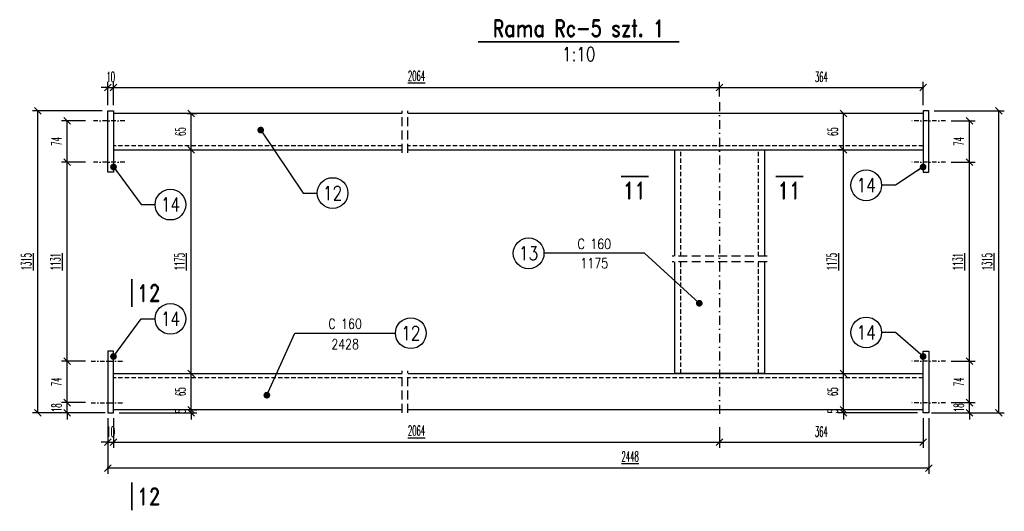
# Model space of a CAD drawing. Header units: millimetres. Extents: x -228255 to 14536, y -140109 to 119945.
# Tile 119 of 123: x -100895 to -99134, y 43080 to 43959. Entities that reach past the tile are written whole.
import ezdxf
from ezdxf.enums import TextEntityAlignment as Align

# ---------------------------------------------------------------- set-up
doc = ezdxf.new("R2010")
doc.units = ezdxf.units.MM
doc.header["$LTSCALE"] = 2.5
for name, pattern in [('DASHDOT', [25.4, 12.7, -6.35, 0, -6.35]), ('DASHDOT2', [12.7, 6.35, -3.175, 0, -3.175]), ('DASHED', [19.05, 12.7, -6.35]), ('DASHED2', [9.525, 6.35, -3.175])]:
    doc.linetypes.add(name, pattern=pattern)
for name, color, linetype in [('Gruba', 6, 'Continuous'), ('Opisy_stal', 7, 'Continuous'), ('Osie', 134, 'DASHDOT'), ('Osie_stal', 221, 'DASHDOT2'), ('Przerywana', 5, 'DASHED'), ('stal', 4, 'Continuous'), ('Stal_nw', 181, 'DASHED2'), ('Wymiary', 86, 'Continuous')]:
    doc.layers.add(name, color=color, linetype=linetype)
doc.styles.get("Standard").update_dxf_attribs({"font": 'romans.shx', "width": 0.65})
doc.styles.add('style1', font='romand.shx', dxfattribs={"width": 0.8})
doc.styles.add('style3', font='romans.shx', dxfattribs={"width": 0.5})
doc.dimstyles.new('Skala_10', dxfattribs={"dimtxt": 18, "dimasz": 12, "dimexe": 10, "dimexo": 10, "dimgap": 10, "dimtad": 1, "dimdec": 0, "dimdsep": 46, "dimtxsty": 'style3', "dimblk": 'OBLIQUE', "dimcen": 0, "dimdle": 1, "dimclrd": 256, "dimclre": 256, "dimclrt": 31, "dimadec": 1, "dimazin": 0, "dimtfac": 1, "dimtdec": 0, "dimtix": 1, "dimtmove": 2, "dimatfit": 0, "dimldrblk": 'DOT', "dimfxl": 1, "dimtolj": 1, "dimtzin": 0, "dimlwd": -1, "dimlwe": -1, "dimarcsym": 0})
doc.dimstyles.new('Skala_10$7', dxfattribs={"dimscale": 0, "dimtxt": 18, "dimasz": 12, "dimexe": 10, "dimexo": 15, "dimgap": 5, "dimtad": 1, "dimdec": 0, "dimrnd": 0.5, "dimzin": 9, "dimdsep": 46, "dimtxsty": 'Standard', "dimblk1": 'OBLIQUE', "dimblk2": 'OBLIQUE', "dimsah": 1, "dimcen": 10, "dimdle": 10, "dimclrt": 31, "dimadec": 0, "dimazin": 0, "dimtfac": 1, "dimtdec": 0, "dimtmove": 2, "dimatfit": 3, "dimldrblk": 'DOT', "dimfxl": 1, "dimtolj": 1, "dimtzin": 9, "dimarcsym": 0})

# ---------------------------------------------------------------- blocks, each defined once
blk = doc.blocks.new('_Oblique')
at = {"color": 0, "linetype": 'ByBlock', "lineweight": -2}
blk.add_line((-0.5, -0.5), (0.5, 0.5), dxfattribs=at)
blk = doc.blocks.new('*D434')
at = {"layer": 'Defpoints', "color": 0, "ltscale": 0.5, "transparency": 16777216}
for p in [(-100737.6, 43256.4), (-100727.6, 43256.4), (-100727.6, 43203.6)]:
    blk.add_point(p, dxfattribs=at)
at = {"layer": 'Wymiary', "ltscale": 0.5, "transparency": 16777216}
for p, q in [((-100737.6, 43246.4), (-100737.6, 43193.6)), ((-100727.6, 43246.4), (-100727.6, 43193.6)), ((-100737.6, 43203.6), (-100749.6, 43203.6)), ((-100737.6, 43203.6), (-100727.6, 43203.6)), ((-100727.6, 43203.6), (-100715.6, 43203.6))]:
    blk.add_line(p, q, dxfattribs=at)
at = {"layer": 'Wymiary', "ltscale": 0.5, "transparency": 16777216, "xscale": 12, "yscale": 12, "zscale": 12}
blk.add_blockref('_Oblique', (-100737.6, 43203.6), dxfattribs=at)
at = {"layer": 'Wymiary', "ltscale": 0.5, "transparency": 16777216, "xscale": 12, "yscale": 12, "zscale": 12, "rotation": 180}
blk.add_blockref('_Oblique', (-100727.6, 43203.6), dxfattribs=at)
at = {"layer": 'Wymiary', "color": 31, "ltscale": 0.5, "transparency": 16777216, "insert": (-100732.6, 43222.6), "char_height": 18, "attachment_point": 5, "style": 'style3'}
blk.add_mtext('\\A1;10', dxfattribs=at)
blk = doc.blocks.new('_Dot')
at = {"color": 0, "linetype": 'ByBlock', "lineweight": -2}
blk.add_line((-0.5, 0), (-1, 0), dxfattribs=at)
at = {"color": 0, "linetype": 'ByBlock', "const_width": 0.5}
blk.add_lwpolyline([(-0.25, 0, 1), (0.25, 0, 1)], format="xyb", close=True, dxfattribs=at)
blk = doc.blocks.new('*D435')
at = {"layer": 'Defpoints', "color": 0, "ltscale": 0.5, "transparency": 16777216}
for p in [(-100727.6, 43256.4), (-99643.6, 43240.4), (-99643.6, 43203.6)]:
    blk.add_point(p, dxfattribs=at)
at = {"layer": 'Wymiary', "ltscale": 0.5, "transparency": 16777216}
for p, q in [((-100727.6, 43246.4), (-100727.6, 43193.6)), ((-99643.6, 43230.4), (-99643.6, 43193.6)), ((-100728.6, 43203.6), (-99642.6, 43203.6))]:
    blk.add_line(p, q, dxfattribs=at)
at = {"layer": 'Wymiary', "ltscale": 0.5, "transparency": 16777216, "xscale": 12, "yscale": 12, "zscale": 12, "rotation": 180}
blk.add_blockref('_Oblique', (-100727.6, 43203.6), dxfattribs=at)
at = {"layer": 'Wymiary', "ltscale": 0.5, "transparency": 16777216, "xscale": 12, "yscale": 12, "zscale": 12}
blk.add_blockref('_Oblique', (-99643.6, 43203.6), dxfattribs=at)
at = {"layer": 'Wymiary', "color": 31, "ltscale": 0.5, "transparency": 16777216, "insert": (-100185.6, 43224.4), "char_height": 18, "attachment_point": 5, "style": 'style3'}
blk.add_mtext('\\A1;\\L2064', dxfattribs=at)
blk = doc.blocks.new('*D436')
at = {"layer": 'Defpoints', "color": 0, "ltscale": 0.5, "transparency": 16777216}
for p in [(-99279.6, 43256.4), (-99643.6, 43240.4), (-99279.6, 43203.6)]:
    blk.add_point(p, dxfattribs=at)
at = {"layer": 'Wymiary', "ltscale": 0.5, "transparency": 16777216}
for p, q in [((-99279.6, 43246.4), (-99279.6, 43193.6)), ((-99643.6, 43230.4), (-99643.6, 43193.6)), ((-99644.6, 43203.6), (-99278.6, 43203.6))]:
    blk.add_line(p, q, dxfattribs=at)
at = {"layer": 'Wymiary', "ltscale": 0.5, "transparency": 16777216, "xscale": 12, "yscale": 12, "zscale": 12, "rotation": 180}
blk.add_blockref('_Oblique', (-99643.6, 43203.6), dxfattribs=at)
at = {"layer": 'Wymiary', "ltscale": 0.5, "transparency": 16777216, "xscale": 12, "yscale": 12, "zscale": 12}
blk.add_blockref('_Oblique', (-99279.6, 43203.6), dxfattribs=at)
at = {"layer": 'Wymiary', "color": 31, "ltscale": 0.5, "transparency": 16777216, "insert": (-99461.6, 43222.6), "char_height": 18, "attachment_point": 5, "style": 'style3'}
blk.add_mtext('\\A1;364', dxfattribs=at)
blk = doc.blocks.new('*D437')
at = {"layer": 'Defpoints', "color": 0, "ltscale": 0.5, "transparency": 16777216}
for p in [(-100737.6, 43256.4), (-99269.6, 43256.4), (-100737.6, 43157.4)]:
    blk.add_point(p, dxfattribs=at)
at = {"layer": 'Wymiary', "ltscale": 0.5, "transparency": 16777216}
for p, q in [((-100737.6, 43246.4), (-100737.6, 43147.4)), ((-99269.6, 43246.4), (-99269.6, 43147.4)), ((-99268.6, 43157.4), (-100738.6, 43157.4))]:
    blk.add_line(p, q, dxfattribs=at)
at = {"layer": 'Wymiary', "ltscale": 0.5, "transparency": 16777216, "xscale": 12, "yscale": 12, "zscale": 12, "rotation": 180}
blk.add_blockref('_Oblique', (-100737.6, 43157.4), dxfattribs=at)
at = {"layer": 'Wymiary', "ltscale": 0.5, "transparency": 16777216, "xscale": 12, "yscale": 12, "zscale": 12}
blk.add_blockref('_Oblique', (-99269.6, 43157.4), dxfattribs=at)
at = {"layer": 'Wymiary', "color": 31, "ltscale": 0.5, "transparency": 16777216, "insert": (-99803.6, 43178.2), "char_height": 18, "attachment_point": 5, "style": 'style3'}
blk.add_mtext('\\A1;\\L2448', dxfattribs=at)
blk = doc.blocks.new('*D438')
at = {"layer": 'Defpoints', "color": 0, "ltscale": 0.5, "transparency": 16777216}
for p in [(-100727.6, 43837.8), (-100737.6, 43796.4), (-100727.6, 43796.4)]:
    blk.add_point(p, dxfattribs=at)
at = {"layer": 'Wymiary', "ltscale": 0.5, "transparency": 16777216}
for p, q in [((-100737.6, 43806.4), (-100737.6, 43847.8)), ((-100727.6, 43806.4), (-100727.6, 43847.8)), ((-100737.6, 43837.8), (-100749.6, 43837.8)), ((-100737.6, 43837.8), (-100727.6, 43837.8)), ((-100727.6, 43837.8), (-100715.6, 43837.8))]:
    blk.add_line(p, q, dxfattribs=at)
at = {"layer": 'Wymiary', "ltscale": 0.5, "transparency": 16777216, "xscale": 12, "yscale": 12, "zscale": 12}
blk.add_blockref('_Oblique', (-100737.6, 43837.8), dxfattribs=at)
at = {"layer": 'Wymiary', "ltscale": 0.5, "transparency": 16777216, "xscale": 12, "yscale": 12, "zscale": 12, "rotation": 180}
blk.add_blockref('_Oblique', (-100727.6, 43837.8), dxfattribs=at)
at = {"layer": 'Wymiary', "color": 31, "ltscale": 0.5, "transparency": 16777216, "insert": (-100732.6, 43856.8), "char_height": 18, "attachment_point": 5, "style": 'style3'}
blk.add_mtext('\\A1;10', dxfattribs=at)
blk = doc.blocks.new('*D439')
at = {"layer": 'Defpoints', "color": 0, "ltscale": 0.5, "transparency": 16777216}
for p in [(-99643.6, 43837.8), (-99643.6, 43811.6), (-100727.6, 43796.4)]:
    blk.add_point(p, dxfattribs=at)
at = {"layer": 'Wymiary', "ltscale": 0.5, "transparency": 16777216}
for p, q in [((-100727.6, 43806.4), (-100727.6, 43847.8)), ((-99643.6, 43821.6), (-99643.6, 43847.8)), ((-100728.6, 43837.8), (-99642.6, 43837.8))]:
    blk.add_line(p, q, dxfattribs=at)
at = {"layer": 'Wymiary', "ltscale": 0.5, "transparency": 16777216, "xscale": 12, "yscale": 12, "zscale": 12, "rotation": 180}
blk.add_blockref('_Oblique', (-100727.6, 43837.8), dxfattribs=at)
at = {"layer": 'Wymiary', "ltscale": 0.5, "transparency": 16777216, "xscale": 12, "yscale": 12, "zscale": 12}
blk.add_blockref('_Oblique', (-99643.6, 43837.8), dxfattribs=at)
at = {"layer": 'Wymiary', "color": 31, "ltscale": 0.5, "transparency": 16777216, "insert": (-100185.6, 43858.6), "char_height": 18, "attachment_point": 5, "style": 'style3'}
blk.add_mtext('\\A1;\\L2064', dxfattribs=at)
blk = doc.blocks.new('*D440')
at = {"layer": 'Defpoints', "color": 0, "ltscale": 0.5, "transparency": 16777216}
for p in [(-99279.6, 43837.8), (-99643.6, 43811.6), (-99279.6, 43796.4)]:
    blk.add_point(p, dxfattribs=at)
at = {"layer": 'Wymiary', "ltscale": 0.5, "transparency": 16777216}
for p, q in [((-99643.6, 43821.6), (-99643.6, 43847.8)), ((-99279.6, 43806.4), (-99279.6, 43847.8)), ((-99644.6, 43837.8), (-99278.6, 43837.8))]:
    blk.add_line(p, q, dxfattribs=at)
at = {"layer": 'Wymiary', "ltscale": 0.5, "transparency": 16777216, "xscale": 12, "yscale": 12, "zscale": 12, "rotation": 180}
blk.add_blockref('_Oblique', (-99643.6, 43837.8), dxfattribs=at)
at = {"layer": 'Wymiary', "ltscale": 0.5, "transparency": 16777216, "xscale": 12, "yscale": 12, "zscale": 12}
blk.add_blockref('_Oblique', (-99279.6, 43837.8), dxfattribs=at)
at = {"layer": 'Wymiary', "color": 31, "ltscale": 0.5, "transparency": 16777216, "insert": (-99461.6, 43856.8), "char_height": 18, "attachment_point": 5, "style": 'style3'}
blk.add_mtext('\\A1;364', dxfattribs=at)
blk = doc.blocks.new('*D441')
at = {"layer": 'Defpoints', "color": 0, "ltscale": 0.5, "transparency": 16777216}
for p in [(-100862.7, 43796.4), (-100737.6, 43796.4), (-100737.6, 43256.4)]:
    blk.add_point(p, dxfattribs=at)
at = {"layer": 'Wymiary', "ltscale": 0.5, "transparency": 16777216}
for p, q in [((-100747.6, 43796.4), (-100872.7, 43796.4)), ((-100862.7, 43255.4), (-100862.7, 43797.4)), ((-100747.6, 43256.4), (-100872.7, 43256.4))]:
    blk.add_line(p, q, dxfattribs=at)
at = {"layer": 'Wymiary', "ltscale": 0.5, "transparency": 16777216, "xscale": 12, "yscale": 12, "zscale": 12}
for p, rotation in [((-100862.7, 43796.4), 90), ((-100862.7, 43256.4), 270)]:
    blk.add_blockref('_Oblique', p, dxfattribs=dict(at, rotation=rotation))
at = {"layer": 'Wymiary', "color": 31, "ltscale": 0.5, "transparency": 16777216, "insert": (-100883.5, 43526.4), "char_height": 18, "attachment_point": 5, "rotation": 90, "style": 'style3'}
blk.add_mtext('\\A1;\\L1315', dxfattribs=at)
blk = doc.blocks.new('*D442')
at = {"layer": 'Defpoints', "color": 0, "ltscale": 0.5, "transparency": 16777216}
for p in [(-100810.4, 43274.4), (-100767.6, 43274.4), (-100732.6, 43256.4)]:
    blk.add_point(p, dxfattribs=at)
at = {"layer": 'Wymiary', "ltscale": 0.5, "transparency": 16777216}
for p, q in [((-100810.4, 43274.4), (-100810.4, 43286.4)), ((-100777.6, 43274.4), (-100820.4, 43274.4)), ((-100810.4, 43256.4), (-100810.4, 43274.4)), ((-100742.6, 43256.4), (-100820.4, 43256.4)), ((-100810.4, 43256.4), (-100810.4, 43244.4))]:
    blk.add_line(p, q, dxfattribs=at)
at = {"layer": 'Wymiary', "ltscale": 0.5, "transparency": 16777216, "xscale": 12, "yscale": 12, "zscale": 12}
for p, rotation in [((-100810.4, 43274.4), 270), ((-100810.4, 43256.4), 90)]:
    blk.add_blockref('_Oblique', p, dxfattribs=dict(at, rotation=rotation))
at = {"layer": 'Wymiary', "color": 31, "ltscale": 0.5, "transparency": 16777216, "insert": (-100829.4, 43265.4), "char_height": 18, "attachment_point": 5, "rotation": 90, "style": 'style3'}
blk.add_mtext('\\A1;18', dxfattribs=at)
blk = doc.blocks.new('*D443')
at = {"layer": 'Defpoints', "color": 0, "ltscale": 0.5, "transparency": 16777216}
for p in [(-100810.4, 43348.4), (-100767.6, 43348.4), (-100767.6, 43274.4)]:
    blk.add_point(p, dxfattribs=at)
at = {"layer": 'Wymiary', "ltscale": 0.5, "transparency": 16777216}
for p, q in [((-100777.6, 43348.4), (-100820.4, 43348.4)), ((-100810.4, 43273.4), (-100810.4, 43349.4)), ((-100777.6, 43274.4), (-100820.4, 43274.4))]:
    blk.add_line(p, q, dxfattribs=at)
at = {"layer": 'Wymiary', "ltscale": 0.5, "transparency": 16777216, "xscale": 12, "yscale": 12, "zscale": 12}
for p, rotation in [((-100810.4, 43348.4), 90), ((-100810.4, 43274.4), 270)]:
    blk.add_blockref('_Oblique', p, dxfattribs=dict(at, rotation=rotation))
at = {"layer": 'Wymiary', "color": 31, "ltscale": 0.5, "transparency": 16777216, "insert": (-100829.4, 43311.4), "char_height": 18, "attachment_point": 5, "rotation": 90, "style": 'style3'}
blk.add_mtext('\\A1;74', dxfattribs=at)
blk = doc.blocks.new('*D444')
at = {"layer": 'Defpoints', "color": 0, "ltscale": 0.5, "transparency": 16777216}
for p in [(-100810.4, 43704.4), (-100767.6, 43704.4), (-100767.6, 43348.4)]:
    blk.add_point(p, dxfattribs=at)
at = {"layer": 'Wymiary', "ltscale": 0.5, "transparency": 16777216}
for p, q in [((-100777.6, 43704.4), (-100820.4, 43704.4)), ((-100810.4, 43347.4), (-100810.4, 43705.4)), ((-100777.6, 43348.4), (-100820.4, 43348.4))]:
    blk.add_line(p, q, dxfattribs=at)
at = {"layer": 'Wymiary', "ltscale": 0.5, "transparency": 16777216, "xscale": 12, "yscale": 12, "zscale": 12}
for p, rotation in [((-100810.4, 43704.4), 90), ((-100810.4, 43348.4), 270)]:
    blk.add_blockref('_Oblique', p, dxfattribs=dict(at, rotation=rotation))
at = {"layer": 'Wymiary', "color": 31, "ltscale": 0.5, "transparency": 16777216, "insert": (-100831.2, 43526.4), "char_height": 18, "attachment_point": 5, "rotation": 90, "style": 'style3'}
blk.add_mtext('\\A1;\\L1131', dxfattribs=at)
blk = doc.blocks.new('*D445')
at = {"layer": 'Defpoints', "color": 0, "ltscale": 0.5, "transparency": 16777216}
for p in [(-100810.4, 43778.4), (-100767.6, 43778.4), (-100767.6, 43704.4)]:
    blk.add_point(p, dxfattribs=at)
at = {"layer": 'Wymiary', "ltscale": 0.5, "transparency": 16777216}
for p, q in [((-100777.6, 43778.4), (-100820.4, 43778.4)), ((-100810.4, 43703.4), (-100810.4, 43779.4)), ((-100777.6, 43704.4), (-100820.4, 43704.4))]:
    blk.add_line(p, q, dxfattribs=at)
at = {"layer": 'Wymiary', "ltscale": 0.5, "transparency": 16777216, "xscale": 12, "yscale": 12, "zscale": 12}
for p, rotation in [((-100810.4, 43778.4), 90), ((-100810.4, 43704.4), 270)]:
    blk.add_blockref('_Oblique', p, dxfattribs=dict(at, rotation=rotation))
at = {"layer": 'Wymiary', "color": 31, "ltscale": 0.5, "transparency": 16777216, "insert": (-100829.4, 43741.4), "char_height": 18, "attachment_point": 5, "rotation": 90, "style": 'style3'}
blk.add_mtext('\\A1;74', dxfattribs=at)
blk = doc.blocks.new('*D446')
at = {"layer": 'Defpoints', "color": 0, "ltscale": 0.5, "transparency": 16777216}
for p in [(-100727.6, 43256.4), (-100593.8, 43261.4), (-100588.7, 43261.4)]:
    blk.add_point(p, dxfattribs=at)
at = {"layer": 'Wymiary', "ltscale": 0.5, "transparency": 16777216}
for p, q in [((-100588.7, 43261.4), (-100588.7, 43273.4)), ((-100717.6, 43256.4), (-100578.7, 43256.4)), ((-100588.7, 43256.4), (-100588.7, 43261.4)), ((-100588.7, 43256.4), (-100588.7, 43244.4)), ((-100583.8, 43261.4), (-100578.7, 43261.4))]:
    blk.add_line(p, q, dxfattribs=at)
at = {"layer": 'Wymiary', "ltscale": 0.5, "transparency": 16777216, "xscale": 12, "yscale": 12, "zscale": 12}
for p, rotation in [((-100588.7, 43261.4), 270), ((-100588.7, 43256.4), 90)]:
    blk.add_blockref('_Oblique', p, dxfattribs=dict(at, rotation=rotation))
at = {"layer": 'Wymiary', "color": 31, "ltscale": 0.5, "transparency": 16777216, "insert": (-100607.7, 43258.9), "char_height": 18, "attachment_point": 5, "rotation": 90, "style": 'style3'}
blk.add_mtext('\\A1;5', dxfattribs=at)
blk = doc.blocks.new('*D447')
at = {"layer": 'Defpoints', "color": 0, "ltscale": 0.5, "transparency": 16777216}
for p in [(-100588.7, 43326.4), (-100588.7, 43326.4), (-100593.8, 43261.4)]:
    blk.add_point(p, dxfattribs=at)
at = {"layer": 'Wymiary', "ltscale": 0.5, "transparency": 16777216}
for p, q in [((-100588.7, 43260.4), (-100588.7, 43327.4)), ((-100583.8, 43261.4), (-100578.7, 43261.4))]:
    blk.add_line(p, q, dxfattribs=at)
at = {"layer": 'Wymiary', "ltscale": 0.5, "transparency": 16777216, "xscale": 12, "yscale": 12, "zscale": 12}
for p, rotation in [((-100588.7, 43326.4), 90), ((-100588.7, 43261.4), 270)]:
    blk.add_blockref('_Oblique', p, dxfattribs=dict(at, rotation=rotation))
at = {"layer": 'Wymiary', "color": 31, "ltscale": 0.5, "transparency": 16777216, "insert": (-100607.7, 43293.9), "char_height": 18, "attachment_point": 5, "rotation": 90, "style": 'style3'}
blk.add_mtext('\\A1;65', dxfattribs=at)
blk = doc.blocks.new('*D448')
at = {"layer": 'Defpoints', "color": 0, "ltscale": 0.5, "transparency": 16777216}
for p in [(-100599.6, 43726.4), (-100588.7, 43726.4), (-100588.7, 43326.4)]:
    blk.add_point(p, dxfattribs=at)
at = {"layer": 'Wymiary', "ltscale": 0.5, "transparency": 16777216}
for p, q in [((-100589.6, 43726.4), (-100578.7, 43726.4)), ((-100588.7, 43325.4), (-100588.7, 43727.4))]:
    blk.add_line(p, q, dxfattribs=at)
at = {"layer": 'Wymiary', "ltscale": 0.5, "transparency": 16777216, "xscale": 12, "yscale": 12, "zscale": 12}
for p, rotation in [((-100588.7, 43726.4), 90), ((-100588.7, 43326.4), 270)]:
    blk.add_blockref('_Oblique', p, dxfattribs=dict(at, rotation=rotation))
at = {"layer": 'Wymiary', "color": 31, "ltscale": 0.5, "transparency": 16777216, "insert": (-100609.5, 43526.4), "char_height": 18, "attachment_point": 5, "rotation": 90, "style": 'style3'}
blk.add_mtext('\\A1;\\L1175', dxfattribs=at)
blk = doc.blocks.new('*D449')
at = {"layer": 'Defpoints', "color": 0, "ltscale": 0.5, "transparency": 16777216}
for p in [(-100605.4, 43791.4), (-100588.7, 43791.4), (-100599.6, 43726.4)]:
    blk.add_point(p, dxfattribs=at)
at = {"layer": 'Wymiary', "ltscale": 0.5, "transparency": 16777216}
for p, q in [((-100595.4, 43791.4), (-100578.7, 43791.4)), ((-100588.7, 43725.4), (-100588.7, 43792.4)), ((-100589.6, 43726.4), (-100578.7, 43726.4))]:
    blk.add_line(p, q, dxfattribs=at)
at = {"layer": 'Wymiary', "ltscale": 0.5, "transparency": 16777216, "xscale": 12, "yscale": 12, "zscale": 12}
for p, rotation in [((-100588.7, 43791.4), 90), ((-100588.7, 43726.4), 270)]:
    blk.add_blockref('_Oblique', p, dxfattribs=dict(at, rotation=rotation))
at = {"layer": 'Wymiary', "color": 31, "ltscale": 0.5, "transparency": 16777216, "insert": (-100607.7, 43758.9), "char_height": 18, "attachment_point": 5, "rotation": 90, "style": 'style3'}
blk.add_mtext('\\A1;65', dxfattribs=at)
blk = doc.blocks.new('*D450')
at = {"layer": 'Defpoints', "color": 0, "ltscale": 0.5, "transparency": 16777216}
for p in [(-99269.6, 43796.4), (-99144.4, 43796.4), (-99269.6, 43256.4)]:
    blk.add_point(p, dxfattribs=at)
at = {"layer": 'Wymiary', "ltscale": 0.5, "transparency": 16777216}
for p, q in [((-99259.6, 43796.4), (-99134.4, 43796.4)), ((-99144.4, 43255.4), (-99144.4, 43797.4)), ((-99259.6, 43256.4), (-99134.4, 43256.4))]:
    blk.add_line(p, q, dxfattribs=at)
at = {"layer": 'Wymiary', "ltscale": 0.5, "transparency": 16777216, "xscale": 12, "yscale": 12, "zscale": 12}
for p, rotation in [((-99144.4, 43796.4), 90), ((-99144.4, 43256.4), 270)]:
    blk.add_blockref('_Oblique', p, dxfattribs=dict(at, rotation=rotation))
at = {"layer": 'Wymiary', "color": 31, "ltscale": 0.5, "transparency": 16777216, "insert": (-99165.2, 43526.4), "char_height": 18, "attachment_point": 5, "rotation": 90, "style": 'style3'}
blk.add_mtext('\\A1;\\L1315', dxfattribs=at)
blk = doc.blocks.new('*D451')
at = {"layer": 'Defpoints', "color": 0, "ltscale": 0.5, "transparency": 16777216}
for p in [(-99239.6, 43274.4), (-99196.7, 43274.4), (-99274.6, 43256.4)]:
    blk.add_point(p, dxfattribs=at)
at = {"layer": 'Wymiary', "ltscale": 0.5, "transparency": 16777216}
for p, q in [((-99196.7, 43274.4), (-99196.7, 43286.4)), ((-99229.6, 43274.4), (-99186.7, 43274.4)), ((-99196.7, 43256.4), (-99196.7, 43274.4)), ((-99264.6, 43256.4), (-99186.7, 43256.4)), ((-99196.7, 43256.4), (-99196.7, 43244.4))]:
    blk.add_line(p, q, dxfattribs=at)
at = {"layer": 'Wymiary', "ltscale": 0.5, "transparency": 16777216, "xscale": 12, "yscale": 12, "zscale": 12}
for p, rotation in [((-99196.7, 43274.4), 270), ((-99196.7, 43256.4), 90)]:
    blk.add_blockref('_Oblique', p, dxfattribs=dict(at, rotation=rotation))
at = {"layer": 'Wymiary', "color": 31, "ltscale": 0.5, "transparency": 16777216, "insert": (-99215.7, 43265.4), "char_height": 18, "attachment_point": 5, "rotation": 90, "style": 'style3'}
blk.add_mtext('\\A1;18', dxfattribs=at)
blk = doc.blocks.new('*D452')
at = {"layer": 'Defpoints', "color": 0, "ltscale": 0.5, "transparency": 16777216}
for p in [(-99239.6, 43348.4), (-99196.7, 43348.4), (-99239.6, 43274.4)]:
    blk.add_point(p, dxfattribs=at)
at = {"layer": 'Wymiary', "ltscale": 0.5, "transparency": 16777216}
for p, q in [((-99229.6, 43348.4), (-99186.7, 43348.4)), ((-99196.7, 43273.4), (-99196.7, 43349.4)), ((-99229.6, 43274.4), (-99186.7, 43274.4))]:
    blk.add_line(p, q, dxfattribs=at)
at = {"layer": 'Wymiary', "ltscale": 0.5, "transparency": 16777216, "xscale": 12, "yscale": 12, "zscale": 12}
for p, rotation in [((-99196.7, 43348.4), 90), ((-99196.7, 43274.4), 270)]:
    blk.add_blockref('_Oblique', p, dxfattribs=dict(at, rotation=rotation))
at = {"layer": 'Wymiary', "color": 31, "ltscale": 0.5, "transparency": 16777216, "insert": (-99215.7, 43311.4), "char_height": 18, "attachment_point": 5, "rotation": 90, "style": 'style3'}
blk.add_mtext('\\A1;74', dxfattribs=at)
blk = doc.blocks.new('*D453')
at = {"layer": 'Defpoints', "color": 0, "ltscale": 0.5, "transparency": 16777216}
for p in [(-99239.6, 43704.4), (-99196.7, 43704.4), (-99239.6, 43348.4)]:
    blk.add_point(p, dxfattribs=at)
at = {"layer": 'Wymiary', "ltscale": 0.5, "transparency": 16777216}
for p, q in [((-99229.6, 43704.4), (-99186.7, 43704.4)), ((-99196.7, 43347.4), (-99196.7, 43705.4)), ((-99229.6, 43348.4), (-99186.7, 43348.4))]:
    blk.add_line(p, q, dxfattribs=at)
at = {"layer": 'Wymiary', "ltscale": 0.5, "transparency": 16777216, "xscale": 12, "yscale": 12, "zscale": 12}
for p, rotation in [((-99196.7, 43704.4), 90), ((-99196.7, 43348.4), 270)]:
    blk.add_blockref('_Oblique', p, dxfattribs=dict(at, rotation=rotation))
at = {"layer": 'Wymiary', "color": 31, "ltscale": 0.5, "transparency": 16777216, "insert": (-99217.5, 43526.4), "char_height": 18, "attachment_point": 5, "rotation": 90, "style": 'style3'}
blk.add_mtext('\\A1;\\L1131', dxfattribs=at)
blk = doc.blocks.new('*D454')
at = {"layer": 'Defpoints', "color": 0, "ltscale": 0.5, "transparency": 16777216}
for p in [(-99239.6, 43778.4), (-99196.7, 43778.4), (-99239.6, 43704.4)]:
    blk.add_point(p, dxfattribs=at)
at = {"layer": 'Wymiary', "ltscale": 0.5, "transparency": 16777216}
for p, q in [((-99229.6, 43778.4), (-99186.7, 43778.4)), ((-99196.7, 43703.4), (-99196.7, 43779.4)), ((-99229.6, 43704.4), (-99186.7, 43704.4))]:
    blk.add_line(p, q, dxfattribs=at)
at = {"layer": 'Wymiary', "ltscale": 0.5, "transparency": 16777216, "xscale": 12, "yscale": 12, "zscale": 12}
for p, rotation in [((-99196.7, 43778.4), 90), ((-99196.7, 43704.4), 270)]:
    blk.add_blockref('_Oblique', p, dxfattribs=dict(at, rotation=rotation))
at = {"layer": 'Wymiary', "color": 31, "ltscale": 0.5, "transparency": 16777216, "insert": (-99215.7, 43741.4), "char_height": 18, "attachment_point": 5, "rotation": 90, "style": 'style3'}
blk.add_mtext('\\A1;74', dxfattribs=at)
blk = doc.blocks.new('*D455')
at = {"layer": 'Defpoints', "color": 0, "ltscale": 0.5, "transparency": 16777216}
for p in [(-99422.2, 43261.4), (-99417.2, 43261.4), (-99279.6, 43256.4)]:
    blk.add_point(p, dxfattribs=at)
at = {"layer": 'Wymiary', "ltscale": 0.5, "transparency": 16777216}
for p, q in [((-99422.2, 43261.4), (-99422.2, 43273.4)), ((-99427.2, 43261.4), (-99432.2, 43261.4)), ((-99289.6, 43256.4), (-99432.2, 43256.4)), ((-99422.2, 43256.4), (-99422.2, 43261.4)), ((-99422.2, 43256.4), (-99422.2, 43244.4))]:
    blk.add_line(p, q, dxfattribs=at)
at = {"layer": 'Wymiary', "ltscale": 0.5, "transparency": 16777216, "xscale": 12, "yscale": 12, "zscale": 12}
for p, rotation in [((-99422.2, 43261.4), 270), ((-99422.2, 43256.4), 90)]:
    blk.add_blockref('_Oblique', p, dxfattribs=dict(at, rotation=rotation))
at = {"layer": 'Wymiary', "color": 31, "ltscale": 0.5, "transparency": 16777216, "insert": (-99441.2, 43258.9), "char_height": 18, "attachment_point": 5, "rotation": 90, "style": 'style3'}
blk.add_mtext('\\A1;5', dxfattribs=at)
blk = doc.blocks.new('*D456')
at = {"layer": 'Defpoints', "color": 0, "ltscale": 0.5, "transparency": 16777216}
for p in [(-99422.2, 43326.4), (-99422.2, 43326.4), (-99417.2, 43261.4)]:
    blk.add_point(p, dxfattribs=at)
at = {"layer": 'Wymiary', "ltscale": 0.5, "transparency": 16777216}
for p, q in [((-99422.2, 43260.4), (-99422.2, 43327.4)), ((-99427.2, 43261.4), (-99432.2, 43261.4))]:
    blk.add_line(p, q, dxfattribs=at)
at = {"layer": 'Wymiary', "ltscale": 0.5, "transparency": 16777216, "xscale": 12, "yscale": 12, "zscale": 12}
for p, rotation in [((-99422.2, 43326.4), 90), ((-99422.2, 43261.4), 270)]:
    blk.add_blockref('_Oblique', p, dxfattribs=dict(at, rotation=rotation))
at = {"layer": 'Wymiary', "color": 31, "ltscale": 0.5, "transparency": 16777216, "insert": (-99441.2, 43293.9), "char_height": 18, "attachment_point": 5, "rotation": 90, "style": 'style3'}
blk.add_mtext('\\A1;65', dxfattribs=at)
blk = doc.blocks.new('*D457')
at = {"layer": 'Defpoints', "color": 0, "ltscale": 0.5, "transparency": 16777216}
for p in [(-99422.2, 43726.4), (-99411.4, 43726.4), (-99422.2, 43326.4)]:
    blk.add_point(p, dxfattribs=at)
at = {"layer": 'Wymiary', "ltscale": 0.5, "transparency": 16777216}
for p, q in [((-99421.4, 43726.4), (-99432.2, 43726.4)), ((-99422.2, 43325.4), (-99422.2, 43727.4))]:
    blk.add_line(p, q, dxfattribs=at)
at = {"layer": 'Wymiary', "ltscale": 0.5, "transparency": 16777216, "xscale": 12, "yscale": 12, "zscale": 12}
for p, rotation in [((-99422.2, 43726.4), 90), ((-99422.2, 43326.4), 270)]:
    blk.add_blockref('_Oblique', p, dxfattribs=dict(at, rotation=rotation))
at = {"layer": 'Wymiary', "color": 31, "ltscale": 0.5, "transparency": 16777216, "insert": (-99443, 43526.4), "char_height": 18, "attachment_point": 5, "rotation": 90, "style": 'style3'}
blk.add_mtext('\\A1;\\L1175', dxfattribs=at)
blk = doc.blocks.new('*D458')
at = {"layer": 'Defpoints', "color": 0, "ltscale": 0.5, "transparency": 16777216}
for p in [(-99422.2, 43791.4), (-99411.4, 43791.4), (-99411.4, 43726.4)]:
    blk.add_point(p, dxfattribs=at)
at = {"layer": 'Wymiary', "ltscale": 0.5, "transparency": 16777216}
for p, q in [((-99421.4, 43791.4), (-99432.2, 43791.4)), ((-99422.2, 43725.4), (-99422.2, 43792.4)), ((-99421.4, 43726.4), (-99432.2, 43726.4))]:
    blk.add_line(p, q, dxfattribs=at)
at = {"layer": 'Wymiary', "ltscale": 0.5, "transparency": 16777216, "xscale": 12, "yscale": 12, "zscale": 12}
for p, rotation in [((-99422.2, 43791.4), 90), ((-99422.2, 43726.4), 270)]:
    blk.add_blockref('_Oblique', p, dxfattribs=dict(at, rotation=rotation))
at = {"layer": 'Wymiary', "color": 31, "ltscale": 0.5, "transparency": 16777216, "insert": (-99441.2, 43758.9), "char_height": 18, "attachment_point": 5, "rotation": 90, "style": 'style3'}
blk.add_mtext('\\A1;65', dxfattribs=at)
blk = doc.blocks.new('Op_el_prawy')
at = {"color": 7}
blk.add_line((0, 0), (180, 0), dxfattribs=at)
blk.add_circle((207.5, 0), 27.5, dxfattribs=at)
at = {"color": 31, "width": 0.8}
for tag, p in [('ZK_120X120X5', (90, 7.803)), ('1000', (90, -28.62))]:
    blk.add_attdef(tag, text='', height=18, dxfattribs=at).set_placement(p, align=Align.CENTER)
blk.add_attdef('22', text='', height=25, dxfattribs=at).set_placement((207.5, 0), align=Align.MIDDLE)
blk = doc.blocks.new('Elem_prawy')
at = {"color": 7}
blk.add_line((0, 0), (25, 0), dxfattribs=at)
blk.add_circle((52.5, 0), 27.5, dxfattribs=at)
at = {"color": 31, "width": 0.8}
blk.add_attdef('22', text='', height=25, dxfattribs=at).set_placement((52.5, 0), align=Align.MIDDLE)
blk = doc.blocks.new('Elem_lewy')
at = {"color": 7}
blk.add_line((0, 0), (-25, 0), dxfattribs=at)
blk.add_circle((-52.5, 0), 27.5, dxfattribs=at)
at = {"color": 31, "width": 0.8}
blk.add_attdef('22', text='', height=25, dxfattribs=at).set_placement((-52.5, 0), align=Align.MIDDLE)
blk = doc.blocks.new('Op_el_lewy')
at = {"color": 7}
blk.add_line((0, 0), (-180, 0), dxfattribs=at)
blk.add_circle((-207.5, 0), 27.5, dxfattribs=at)
at = {"color": 31, "width": 0.8}
for tag, p in [('ZK_120X120X5', (-90, 7.875)), ('1000', (-90, -26.649))]:
    blk.add_attdef(tag, text='', height=18, dxfattribs=at).set_placement(p, align=Align.CENTER)
blk.add_attdef('22', text='', height=25, dxfattribs=at).set_placement((-207.5, 0), align=Align.MIDDLE)

msp = doc.modelspace()

# ---------------------------------------------------------------- linework, layer by layer
at = {"layer": 'Gruba', "ltscale": 0.5, "const_width": 3}
msp.add_lwpolyline([(-100075.61, 43919.74), (-99715.61, 43919.74)], dxfattribs=at)
at = {"layer": 'Gruba', "const_width": 3}
for points in [[(-99820.2, 43678.7), (-99770.2, 43678.7)], [(-99543.62, 43678.7), (-99493.62, 43678.7)], [(-100695.01, 43495.5), (-100695.01, 43445.5)], [(-100695.01, 43131.66), (-100695.01, 43081.66)]]:
    msp.add_lwpolyline(points, dxfattribs=at)
at = {"layer": 'Osie', "ltscale": 0.5}
msp.add_line((-99643.58, 43811.61), (-99643.58, 43240.42), dxfattribs=at)
at = {"layer": 'Osie_stal', "ltscale": 0.5}
for p, q in [((-100707.58, 43778.36), (-100767.58, 43778.36)), ((-99239.58, 43778.36), (-99299.58, 43778.36)), ((-100707.58, 43704.36), (-100767.58, 43704.36)), ((-99239.58, 43704.36), (-99299.58, 43704.36)), ((-100767.58, 43348.36), (-100707.58, 43348.36)), ((-99239.58, 43348.36), (-99299.58, 43348.36)), ((-100767.58, 43274.36), (-100707.58, 43274.36)), ((-99239.58, 43274.36), (-99299.58, 43274.36))]:
    msp.add_line(p, q, dxfattribs=at)
at = {"layer": 'Przerywana', "ltscale": 0.5}
for p, q in [((-100211.12, 43721.36), (-100211.12, 43796.36)), ((-100201.12, 43721.36), (-100201.12, 43796.36)), ((-99558.58, 43536.36), (-99728.58, 43536.36)), ((-99558.58, 43526.36), (-99728.58, 43526.36)), ((-100211.12, 43256.36), (-100211.12, 43331.36)), ((-100201.12, 43256.36), (-100201.12, 43331.36))]:
    msp.add_line(p, q, dxfattribs=at)
at = {"layer": 'stal', "ltscale": 0.5}
for points in [[(-100727.58, 43796.36), (-100727.58, 43686.36), (-100737.58, 43686.36), (-100737.58, 43796.36)], [(-99279.58, 43796.36), (-99279.58, 43686.36), (-99269.58, 43686.36), (-99269.58, 43796.36)], [(-100727.58, 43256.36), (-100727.58, 43366.36), (-100737.58, 43366.36), (-100737.58, 43256.36)], [(-99279.58, 43256.36), (-99279.58, 43366.36), (-99269.58, 43366.36), (-99269.58, 43256.36)]]:
    msp.add_lwpolyline(points, close=True, dxfattribs=at)
for points in [[(-100211.12, 43791.36), (-100727.58, 43791.36), (-100727.58, 43726.36), (-100211.12, 43726.36)], [(-99279.58, 43791.36), (-100201.12, 43791.36)], [(-100201.12, 43726.36), (-99279.58, 43726.36)], [(-99723.58, 43536.36), (-99723.58, 43726.36), (-99563.58, 43726.36), (-99563.58, 43536.36)], [(-99563.58, 43526.36), (-99563.58, 43326.36), (-99723.58, 43326.36), (-99723.58, 43526.36)], [(-100211.12, 43261.36), (-100727.58, 43261.36), (-100727.58, 43326.36), (-100211.12, 43326.36)], [(-100201.12, 43326.36), (-99279.58, 43326.36)], [(-99279.58, 43261.36), (-100201.12, 43261.36)]]:
    msp.add_lwpolyline(points, dxfattribs=at)
at = {"layer": 'Stal_nw', "ltscale": 0.5}
for p, q in [((-100211.12, 43733.86), (-100727.58, 43733.86)), ((-99279.58, 43733.86), (-100201.12, 43733.86)), ((-99713.08, 43536.36), (-99713.08, 43726.36)), ((-99574.08, 43536.36), (-99574.08, 43726.36)), ((-99713.08, 43326.36), (-99713.08, 43526.36)), ((-99574.08, 43326.36), (-99574.08, 43526.36)), ((-100211.12, 43318.86), (-100727.58, 43318.86)), ((-99279.58, 43318.86), (-100201.12, 43318.86))]:
    msp.add_line(p, q, dxfattribs=at)

# ---------------------------------------------------------------- block references
at = {"layer": 'Opisy_stal', "ltscale": 0.5}
for name, p, values in [('Elem_lewy', (-99328.88, 43663.04), {'22': '14'}), ('Elem_prawy', (-100388.23, 43649.17), {'22': '12'}), ('Elem_prawy', (-100678.27, 43628.51), {'22': '14'}), ('Op_el_lewy', (-99777.66, 43541.4), {'1000': '1175', '22': '13', 'ZK_120X120X5': 'C 160'}), ('Elem_prawy', (-100678.27, 43424.21), {'22': '14'}), ('Op_el_prawy', (-100403.32, 43398.61), {'1000': '2428', 'ZK_120X120X5': 'C 160', '22': '12'}), ('Elem_lewy', (-99328.88, 43399.92), {'22': '14'})]:
    msp.add_blockref(name, p, dxfattribs=at).add_auto_attribs(values)

# ---------------------------------------------------------------- texts
at = {"layer": 'Gruba', "ltscale": 0.5, "style": 'style1', "width": 0.8}
msp.add_text('Rama Rc-5 szt. 1', height=30, dxfattribs=at).set_placement((-99895.61, 43919.74), align=Align.BOTTOM_CENTER)
msp.add_text('1:10', height=25, dxfattribs=at).set_placement((-99895.61, 43909.74), align=Align.TOP_CENTER)
at = {"layer": 'Gruba', "style": 'style1', "width": 0.8}
for p in [(-99795.53, 43668.7), (-99518.95, 43668.7)]:
    msp.add_text('11', height=30, dxfattribs=at).set_placement(p, align=Align.TOP_CENTER)
for p in [(-100685.01, 43470.5), (-100685.01, 43106.66)]:
    msp.add_text('12', height=30, dxfattribs=at).set_placement(p, align=Align.MIDDLE_LEFT)

# ---------------------------------------------------------------- dimensions: what is measured, and where the dimension line sits
at = {"layer": 'Wymiary', "ltscale": 0.5}
for base, p1, p2, picture, middle in [((-100727.58, 43837.82), (-100737.58, 43796.36), (-100727.58, 43796.36), '*D438', (-100732.58, 43856.82)), ((-99279.58, 43837.82), (-99643.58, 43811.61), (-99279.58, 43796.36), '*D440', (-99461.58, 43856.82)), ((-100727.58, 43203.63), (-100737.58, 43256.36), (-100727.58, 43256.36), '*D434', (-100732.58, 43222.63)), ((-99279.58, 43203.63), (-99643.58, 43240.42), (-99279.58, 43256.36), '*D436', (-99461.58, 43222.63))]:
    dim = msp.add_linear_dim(base=base, p1=p1, p2=p2, dimstyle='Skala_10', dxfattribs=at)
    dim.commit()
    dim.dimension.update_dxf_attribs({"geometry": picture, "text_midpoint": middle})
for base, p1, p2, picture, middle in [((-99643.58, 43837.82), (-100727.58, 43796.36), (-99643.58, 43811.61), '*D439', (-100185.58, 43858.62)), ((-99643.58, 43203.63), (-100727.58, 43256.36), (-99643.58, 43240.42), '*D435', (-100185.58, 43224.43))]:
    dim = msp.add_linear_dim(base=base, p1=p1, p2=p2, text='%%u2064', dimstyle='Skala_10', dxfattribs=at)
    dim.commit()
    dim.dimension.update_dxf_attribs({"geometry": picture, "text_midpoint": middle})
for base, p1, p2, text, picture, middle in [((-100862.73, 43796.36), (-100737.58, 43256.36), (-100737.58, 43796.36), '%%u1315', '*D441', (-100883.53, 43526.36)), ((-99144.42, 43796.36), (-99269.58, 43256.36), (-99269.58, 43796.36), '%%u1315', '*D450', (-99165.22, 43526.36)), ((-100588.73, 43726.36), (-100588.73, 43326.36), (-100599.56, 43726.36), '%%u1175', '*D448', (-100609.53, 43526.36)), ((-99422.24, 43726.36), (-99422.24, 43326.36), (-99411.42, 43726.36), '%%u1175', '*D457', (-99443.04, 43526.36)), ((-100810.43, 43704.36), (-100767.58, 43348.36), (-100767.58, 43704.36), '%%u1131', '*D444', (-100831.23, 43526.36)), ((-99196.72, 43704.36), (-99239.58, 43348.36), (-99239.58, 43704.36), '%%u1131', '*D453', (-99217.52, 43526.36))]:
    dim = msp.add_linear_dim(base=base, p1=p1, p2=p2, angle=90, text=text, dimstyle='Skala_10', dxfattribs=at)
    dim.commit()
    dim.dimension.update_dxf_attribs({"geometry": picture, "text_midpoint": middle})
for base, p1, p2, picture, middle in [((-100588.73, 43791.36), (-100599.56, 43726.36), (-100605.36, 43791.36), '*D449', (-100607.73, 43758.86)), ((-99422.24, 43791.36), (-99411.42, 43726.36), (-99411.42, 43791.36), '*D458', (-99441.24, 43758.86)), ((-100810.43, 43778.36), (-100767.58, 43704.36), (-100767.58, 43778.36), '*D445', (-100829.43, 43741.36)), ((-99196.72, 43778.36), (-99239.58, 43704.36), (-99239.58, 43778.36), '*D454', (-99215.72, 43741.36)), ((-100810.43, 43348.36), (-100767.58, 43274.36), (-100767.58, 43348.36), '*D443', (-100829.43, 43311.36)), ((-99196.72, 43348.36), (-99239.58, 43274.36), (-99239.58, 43348.36), '*D452', (-99215.72, 43311.36)), ((-100588.73, 43326.36), (-100593.77, 43261.36), (-100588.73, 43326.36), '*D447', (-100607.73, 43293.86)), ((-99422.24, 43326.36), (-99417.2, 43261.36), (-99422.24, 43326.36), '*D456', (-99441.24, 43293.86)), ((-100810.43, 43274.36), (-100732.58, 43256.36), (-100767.58, 43274.36), '*D442', (-100829.43, 43265.36)), ((-99196.72, 43274.36), (-99274.58, 43256.36), (-99239.58, 43274.36), '*D451', (-99215.72, 43265.36)), ((-100588.73, 43261.36), (-100727.58, 43256.36), (-100593.77, 43261.36), '*D446', (-100607.73, 43258.86)), ((-99422.24, 43261.36), (-99279.58, 43256.36), (-99417.2, 43261.36), '*D455', (-99441.24, 43258.86))]:
    dim = msp.add_linear_dim(base=base, p1=p1, p2=p2, angle=90, dimstyle='Skala_10', dxfattribs=at)
    dim.commit()
    dim.dimension.update_dxf_attribs({"geometry": picture, "text_midpoint": middle})
dim = msp.add_linear_dim(base=(-100737.58, 43157.4), p1=(-99269.58, 43256.36), p2=(-100737.58, 43256.36), text='%%u2448', dimstyle='Skala_10', dxfattribs=at)
dim.commit()
dim.dimension.update_dxf_attribs({"geometry": '*D437', "text_midpoint": (-99803.58, 43178.2), "dimtype": 160})

# ---------------------------------------------------------------- leaders
at = {"layer": 'Opisy_stal', "ltscale": 0.5}
for points in [[(-100464.3, 43761.77), (-100388.23, 43649.17)], [(-100727.58, 43695.78), (-100678.27, 43628.51)], [(-99279.58, 43695.78), (-99328.88, 43663.04)], [(-99679.9, 43452.07), (-99777.66, 43541.4)], [(-100727.58, 43356.95), (-100678.27, 43424.21)], [(-100453.34, 43287.75), (-100403.32, 43398.61)], [(-99279.58, 43356.95), (-99328.88, 43399.92)]]:
    msp.add_leader(points, dimstyle='Skala_10$7', override={"dimscale": 1, "dimtad": 0}, dxfattribs=at)

doc.saveas('drawing.dxf')
